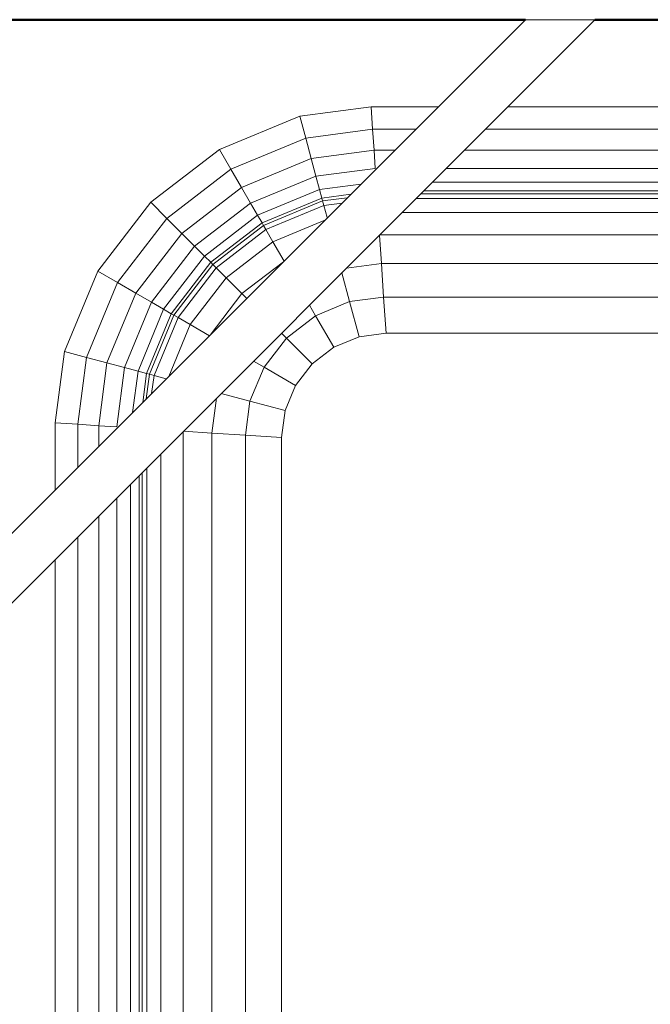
# Model space of a CAD drawing. Header units: millimetres. Extents: x 106 to 24511, y 2709 to 39091.
# Tile 79 of 87: x 22825 to 23006, y 37225 to 37508. Entities that reach past the tile are written whole.
import ezdxf

# ---------------------------------------------------------------- set-up
doc = ezdxf.new("R2010")
doc.units = ezdxf.units.MM
for name, color, linetype, lineweight in [('A-PART-____-MCUT', 2, 'Continuous', 50), ('A-PART-____-OTLN', 2, 'Continuous', 20), ('A-WALL-____-MCUT', 113, 'Continuous', 50), ('A-WALL-____-OTLN', 113, 'Continuous', 20), ('M-EQPM-____-OTLN', 50, 'Continuous', 20)]:
    doc.layers.add(name, color=color, linetype=linetype, lineweight=lineweight)

# ---------------------------------------------------------------- blocks, each defined once
blk = doc.blocks.new('Прямая форма - Masonry Block - Structural-612305-В_Этаж 03_Вентиляция')
at = {"layer": 'A-WALL-____-MCUT', "color": 9}
for p, q in [((3183, -400), (3340, -400)), ((3360, -400), (3453, -400))]:
    blk.add_line(p, q, dxfattribs=at)
blk = doc.blocks.new('Прямая форма - SW - 004-612307-В_Этаж 03_Вентиляция')
blk.add_blockref('Прямая форма - Masonry Block - Structural-612305-В_Этаж 03_Вентиляция', (0, 0))
blk = doc.blocks.new('Family - Masonry Block - Structural-612315-В_Этаж 03_Вентиляция')
at = {"layer": 'A-PART-____-MCUT', "color": 9}
for p, q in [((3183, -400), (3340, -400)), ((3360, -400), (3453, -400))]:
    blk.add_line(p, q, dxfattribs=at)
blk = doc.blocks.new('Прямая форма - V line-612403-В_Этаж 03_Вентиляция')
at = {"layer": 'M-EQPM-____-OTLN', "color": 253}
for p, q in [((-270, 450), (-450, 270)), ((-290, 450), (-450, 290)), ((-290, 450), (-270, 450)), ((-354.73, 422.3), (-334.26, 425)), ((-334.26, 425), (-315, 425)), ((-333.84, 418.53), (-334.26, 425)), ((-295, 425), (-206.5, 425)), ((-377.78, 412.76), (-354.73, 422.3)), ((-353.04, 416), (-354.73, 422.3)), ((-353.04, 416), (-333.84, 418.53)), ((-333.84, 418.53), (-321.47, 418.53)), ((-333.44, 412.5), (-333.84, 418.53)), ((-301.47, 418.53), (-216, 418.53)), ((-374.52, 407.11), (-353.04, 416)), ((-351.47, 410.13), (-353.04, 416)), ((-397.57, 397.57), (-377.78, 412.76)), ((-374.52, 407.11), (-377.78, 412.76)), ((-371.48, 401.84), (-351.47, 410.13)), ((-351.47, 410.13), (-333.44, 412.5)), ((-350.12, 405.08), (-351.47, 410.13)), ((-333.44, 412.5), (-327.5, 412.5)), ((-333.1, 407.32), (-333.44, 412.5)), ((-307.5, 412.5), (-216, 412.5)), ((-392.96, 392.96), (-374.52, 407.11)), ((-371.48, 401.84), (-374.52, 407.11)), ((-350.12, 405.08), (-333.1, 407.32)), ((-312.68, 407.32), (-216, 407.32)), ((-368.87, 397.32), (-350.12, 405.08)), ((-349.08, 401.21), (-350.12, 405.08)), ((-388.66, 388.66), (-371.48, 401.84)), ((-368.87, 397.32), (-371.48, 401.84)), ((-349.08, 401.21), (-337.23, 402.77)), ((-316.65, 403.35), (-216, 403.35)), ((-366.86, 393.85), (-349.08, 401.21)), ((-365.6, 391.66), (-348.43, 398.78)), ((-348.43, 398.78), (-349.08, 401.21)), ((-340.13, 399.87), (-348.43, 398.78)), ((-348.43, 398.78), (-348.21, 397.95)), ((-341.12, 398.88), (-348.21, 397.95)), ((-321.36, 398.64), (-216, 398.64)), ((-216, 400), (-320, 400)), ((-216, 400.85), (-319.15, 400.85)), ((-412.76, 377.78), (-397.57, 397.57)), ((-392.96, 392.96), (-397.57, 397.57)), ((-384.96, 384.96), (-368.87, 397.32)), ((-366.86, 393.85), (-368.87, 397.32)), ((-348.21, 397.95), (-365.17, 390.92)), ((-364.49, 389.73), (-347.85, 396.62)), ((-348.21, 397.95), (-347.85, 396.62)), ((-347.85, 396.62), (-342.7, 397.3)), ((-347.85, 396.62), (-346.95, 393.25)), ((-407.11, 374.52), (-392.96, 392.96)), ((-388.66, 388.66), (-392.96, 392.96)), ((-382.13, 382.13), (-366.86, 393.85)), ((-365.6, 391.66), (-366.86, 393.85)), ((-325.36, 394.64), (-216, 394.64)), ((-380.35, 380.35), (-365.6, 391.66)), ((-365.17, 390.92), (-379.74, 379.74)), ((-365.6, 391.66), (-365.17, 390.92)), ((-365.17, 390.92), (-364.49, 389.73)), ((-347.6, 392.4), (-362.47, 386.24)), ((-401.84, 371.48), (-388.66, 388.66)), ((-384.96, 384.96), (-388.66, 388.66)), ((-378.77, 378.77), (-364.49, 389.73)), ((-364.49, 389.73), (-362.47, 386.24)), ((-331.85, 388.15), (-331.31, 380)), ((-216, 388.28), (-331.72, 388.28)), ((-397.32, 368.87), (-384.96, 384.96)), ((-382.13, 382.13), (-384.96, 384.96)), ((-362.47, 386.24), (-375.92, 375.92)), ((-362.47, 386.24), (-359.28, 380.72)), ((-393.85, 366.86), (-382.13, 382.13)), ((-380.35, 380.35), (-382.13, 382.13)), ((-391.66, 365.6), (-380.35, 380.35)), ((-390.92, 365.17), (-379.74, 379.74)), ((-379.74, 379.74), (-380.35, 380.35)), ((-379.74, 379.74), (-378.77, 378.77)), ((-359.47, 380.53), (-371.39, 371.39)), ((-331.31, 380), (-341.32, 378.68)), ((-210.25, 380), (-331.31, 380)), ((-331.31, 380), (-330.68, 370.35)), ((-422.3, 354.73), (-412.76, 377.78)), ((-407.11, 374.52), (-412.76, 377.78)), ((-378.77, 378.77), (-389.73, 364.49)), ((-378.77, 378.77), (-375.92, 375.92)), ((-342.68, 377.32), (-340.47, 369.06)), ((-416, 353.04), (-407.11, 374.52)), ((-401.84, 371.48), (-407.11, 374.52)), ((-375.92, 375.92), (-386.24, 362.47)), ((-375.92, 375.92), (-371.39, 371.39)), ((-410.13, 351.47), (-401.84, 371.48)), ((-397.32, 368.87), (-401.84, 371.48)), ((-371.39, 371.39), (-380.53, 359.47)), ((-371.39, 371.39), (-370, 370)), ((-330.68, 370.35), (-340.47, 369.06)), ((-211.17, 370.35), (-330.68, 370.35)), ((-330.68, 370.35), (-330, 360)), ((-405.08, 350.12), (-397.32, 368.87)), ((-393.85, 366.86), (-397.32, 368.87)), ((-351.96, 368.04), (-350.22, 365.02)), ((-340.47, 369.06), (-350.22, 365.02)), ((-340.47, 369.06), (-337.76, 358.98)), ((-401.21, 349.08), (-393.85, 366.86)), ((-398.78, 348.43), (-391.66, 365.6)), ((-390.92, 365.17), (-397.95, 348.21)), ((-391.66, 365.6), (-393.85, 366.86)), ((-390.92, 365.17), (-391.66, 365.6)), ((-389.73, 364.49), (-390.92, 365.17)), ((-350.22, 365.02), (-358.6, 358.6)), ((-350.22, 365.02), (-345, 355.98)), ((-389.73, 364.49), (-396.62, 347.85)), ((-386.24, 362.47), (-392.4, 347.6)), ((-389.73, 364.49), (-386.24, 362.47)), ((-386.24, 362.47), (-380.72, 359.28)), ((-360, 360), (-358.6, 358.6)), ((-330, 360), (-337.76, 358.98)), ((-330, 360), (-337.76, 358.98)), ((-216.56, 360), (-330, 360)), ((-216.56, 360), (-330, 360)), ((-358.6, 358.6), (-365.02, 350.22)), ((-358.6, 358.6), (-351.21, 351.21)), ((-337.76, 358.98), (-345, 355.98)), ((-337.76, 358.98), (-345, 355.98)), ((-425, 334.26), (-422.3, 354.73)), ((-416, 353.04), (-422.3, 354.73)), ((-345, 355.98), (-351.21, 351.21)), ((-345, 355.98), (-351.21, 351.21)), ((-418.53, 333.84), (-416, 353.04)), ((-410.13, 351.47), (-416, 353.04)), ((-412.5, 333.44), (-410.13, 351.47)), ((-405.08, 350.12), (-410.13, 351.47)), ((-368.04, 351.96), (-365.02, 350.22)), ((-351.21, 351.21), (-355.98, 345)), ((-351.21, 351.21), (-355.98, 345)), ((-407.32, 333.1), (-405.08, 350.12)), ((-401.21, 349.08), (-405.08, 350.12)), ((-402.77, 337.23), (-401.21, 349.08)), ((-398.78, 348.43), (-401.21, 349.08)), ((-399.87, 340.13), (-398.78, 348.43)), ((-397.95, 348.21), (-398.88, 341.12)), ((-397.95, 348.21), (-398.78, 348.43)), ((-396.62, 347.85), (-397.95, 348.21)), ((-397.3, 342.7), (-396.62, 347.85)), ((-396.62, 347.85), (-393.09, 346.91)), ((-365.02, 350.22), (-369.06, 340.47)), ((-365.02, 350.22), (-355.98, 345)), ((-355.98, 345), (-358.98, 337.76)), ((-355.98, 345), (-358.98, 337.76)), ((-377.32, 342.68), (-369.06, 340.47)), ((-378.68, 341.32), (-380, 331.31)), ((-369.06, 340.47), (-370.35, 330.68)), ((-369.06, 340.47), (-358.98, 337.76)), ((-358.98, 337.76), (-360, 330)), ((-358.98, 337.76), (-360, 330)), ((-425, 315), (-425, 334.26)), ((-418.53, 333.84), (-425, 334.26)), ((-418.53, 321.47), (-418.53, 333.84)), ((-412.5, 333.44), (-418.53, 333.84)), ((-412.5, 327.5), (-412.5, 333.44)), ((-407.32, 333.1), (-412.5, 333.44)), ((-388.28, 331.72), (-388.28, -331.85)), ((-388.15, 331.85), (-380, 331.31)), ((-380, 331.31), (-370.35, 330.68)), ((-380, 331.31), (-380, -331.31)), ((-370.35, 330.68), (-360, 330)), ((-370.35, 330.68), (-370.35, -330.68)), ((-360, 330), (-360, -330)), ((-360, 0), (-360, 330)), ((-394.64, 325.36), (-394.64, -332.27)), ((-400, 320), (-400, -332.62)), ((-398.64, -332.53), (-398.64, 321.36)), ((-403.35, -332.84), (-403.35, 316.65)), ((-400.85, 319.15), (-400.85, -332.68)), ((-407.32, -333.1), (-407.32, 312.68)), ((-412.5, -333.44), (-412.5, 307.5)), ((-418.53, -333.84), (-418.53, 301.47)), ((-425, -334.26), (-425, 295))]:
    blk.add_line(p, q, dxfattribs=at)
blk = doc.blocks.new('Прямая форма - FU - 054-612404-В_Этаж 03_Вентиляция')
blk.add_blockref('Прямая форма - V line-612403-В_Этаж 03_Вентиляция', (0, 0))
blk = doc.blocks.new('V line_ifc_RVT-1-В_Этаж 03_Вентиляция')
at = {"layer": 'A-PART-____-OTLN', "color": 253, "lineweight": 20}
blk.add_blockref('Family - Masonry Block - Structural-612315-В_Этаж 03_Вентиляция', (36223.24, 37907.63), dxfattribs=at)
at = {"layer": 'A-WALL-____-OTLN', "color": 253, "lineweight": 20}
blk.add_blockref('Прямая форма - SW - 004-612307-В_Этаж 03_Вентиляция', (36223.24, 37907.63), dxfattribs=at)
at = {"layer": 'M-EQPM-____-OTLN', "color": 253, "lineweight": 20}
blk.add_blockref('Прямая форма - FU - 054-612404-В_Этаж 03_Вентиляция', (39853.24, 37057.63), dxfattribs=at)

msp = doc.modelspace()

# ---------------------------------------------------------------- block references
at = {"lineweight": 9}
msp.add_blockref('V line_ifc_RVT-1-В_Этаж 03_Вентиляция', (-16592.68, 0), dxfattribs=at)

doc.saveas('drawing.dxf')
